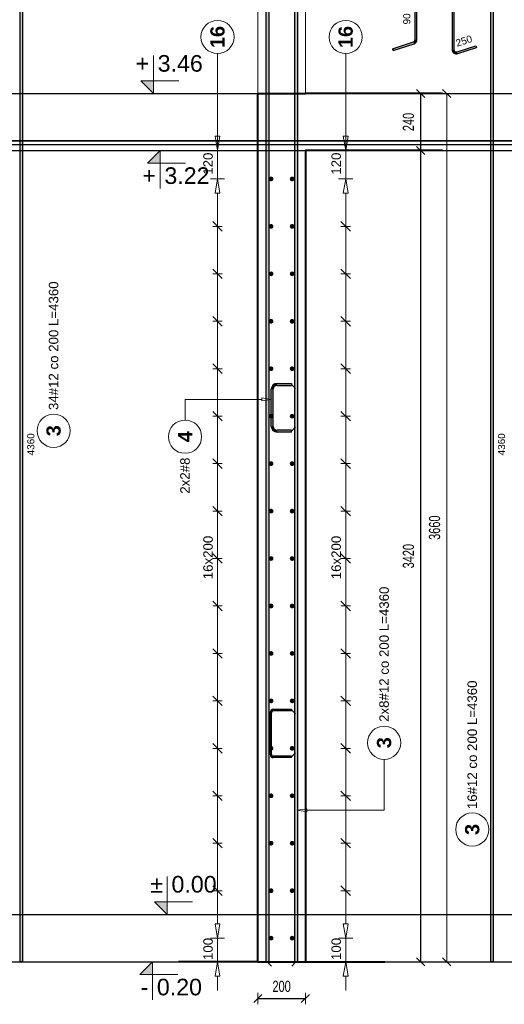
# Model space of a CAD drawing. Extents: x -1474 to 455485, y -101625 to 75879.
# Tile 22 of 31: x 322684 to 324727, y -91192 to -87042. Entities that reach past the tile are written whole.
import ezdxf
from ezdxf.enums import TextEntityAlignment as Align

# ---------------------------------------------------------------- set-up
doc = ezdxf.new("R2010")
doc.units = 0
doc.header["$LTSCALE"] = 10
doc.header["$MEASUREMENT"] = 0
doc.linetypes.add('HIDDEN', pattern=[0.375, 0.25, -0.125])
for name, color, linetype, lineweight in [('P-Linia1', 3, 'Continuous', 40), ('P-Przerywana', 13, 'HIDDEN', 9), ('P-Wymiar', 254, 'Continuous', 9)]:
    doc.layers.add(name, color=color, linetype=linetype, lineweight=lineweight)
for name, color, linetype in [('RCAD_kształt pręta', 7, 'Continuous'), ('RCAD_opis kształtu pręta', 7, 'Continuous'), ('RCAD_opis rozkładu', 7, 'Continuous'), ('RCAD_pręt wyrzucony', 130, 'Continuous'), ('RCAD_pręty punktowe', 7, 'Continuous'), ('RCAD_symbole graficzne', 7, 'Continuous')]:
    doc.layers.add(name, color=color, linetype=linetype)
doc.styles.add('ROMANS', font='arial.ttf', dxfattribs={"width": 0.7})
doc.styles.add('style1', font='arial.ttf')
doc.styles.add('style3', font='arialbd.ttf')
doc.dimstyles.new('A25', dxfattribs={"dimscale": 27, "dimtxt": 1.75, "dimasz": 0.05, "dimexe": 0, "dimexo": 0, "dimgap": 1, "dimtad": 1, "dimdec": 4, "dimrnd": 1, "dimdsep": 46, "dimtxsty": 'ROMANS', "dimblk": '[[[[[[[[', "dimcen": 2, "dimdle": 2, "dimse1": 1, "dimse2": 1, "dimclrd": 256, "dimclrt": 1, "dimadec": 0, "dimazin": 0, "dimtfac": 1, "dimtdec": 4, "dimtix": 1, "dimtmove": 2, "dimatfit": 3, "dimldrblk": '[[[[[[[[', "dimfxl": 0, "dimtvp": 0.6, "dimtolj": 1, "dimlwd": -1, "dimarcsym": 0})

# ---------------------------------------------------------------- blocks, each defined once
blk = doc.blocks.new('[[[[[[[[')
at = {"layer": 'P-Wymiar'}
for p, q in [((-12.7, -12.7), (12.7, 12.7)), ((0, 0), (-4.6, 0)), ((0, 18), (0, -18))]:
    blk.add_line(p, q, dxfattribs=at)
blk = doc.blocks.new('*D153')
at = {"layer": 'Defpoints', "color": 0, "transparency": 16777216}
for p in [(323776.5, -87352.9), (324484.1, -87352.9), (323774.7, -91012.9)]:
    blk.add_point(p, dxfattribs=at)
at = {"layer": 'P-Wymiar', "transparency": 16777216}
blk.add_line((324484.1, -91011.6), (324484.1, -87354.3), dxfattribs=at)
at = {"layer": 'P-Wymiar', "transparency": 16777216, "xscale": 1.35, "yscale": 1.35, "zscale": 1.35}
for p, rotation in [((324484.1, -87352.9), 90), ((324484.1, -91012.9), 270)]:
    blk.add_blockref('[[[[[[[[', p, dxfattribs=dict(at, rotation=rotation))
at = {"layer": 'P-Wymiar', "color": 1, "transparency": 16777216, "insert": (324433, -89182.9), "char_height": 47.25, "attachment_point": 5, "rotation": 90, "style": 'ROMANS'}
blk.add_mtext('\\A1;3660', dxfattribs=at)
blk = doc.blocks.new('*D154')
at = {"transparency": 16777216}
blk.add_line((323689.4, -91167.5), (323886.7, -91167.5), dxfattribs=at)
at = {"layer": 'Defpoints', "color": 0, "transparency": 16777216}
for p in [(323688.1, -90670.7), (323888.1, -90670.7), (323888.1, -91167.5)]:
    blk.add_point(p, dxfattribs=at)
at = {"transparency": 16777216, "xscale": 1.35, "yscale": 1.35, "zscale": 1.35, "rotation": 180}
blk.add_blockref('[[[[[[[[', (323688.1, -91167.5), dxfattribs=at)
at = {"transparency": 16777216, "xscale": 1.35, "yscale": 1.35, "zscale": 1.35}
blk.add_blockref('[[[[[[[[', (323888.1, -91167.5), dxfattribs=at)
at = {"color": 1, "transparency": 16777216, "insert": (323788.1, -91116.4), "char_height": 47.25, "attachment_point": 5, "style": 'ROMANS', "bg_fill": 3, "box_fill_scale": 1.25, "bg_fill_color": 256, "bg_fill_true_color": 13158600, "bg_fill_transparency": 0}
blk.add_mtext('\\A1;200', dxfattribs=at)
blk = doc.blocks.new('*D155')
at = {"transparency": 16777216}
blk.add_line((324374, -87354.3), (324374, -87591.6), dxfattribs=at)
at = {"layer": 'Defpoints', "color": 0, "transparency": 16777216}
for p in [(323216.1, -87352.9), (323216.1, -87592.9), (324374, -87592.9)]:
    blk.add_point(p, dxfattribs=at)
at = {"transparency": 16777216, "xscale": 1.35, "yscale": 1.35, "zscale": 1.35}
for p, rotation in [((324374, -87352.9), 90), ((324374, -87592.9), 270)]:
    blk.add_blockref('[[[[[[[[', p, dxfattribs=dict(at, rotation=rotation))
at = {"color": 1, "transparency": 16777216, "insert": (324322.9, -87472.9), "char_height": 47.25, "attachment_point": 5, "rotation": 90, "style": 'ROMANS', "bg_fill": 3, "box_fill_scale": 1.25, "bg_fill_color": 256, "bg_fill_true_color": 13158600, "bg_fill_transparency": 0}
blk.add_mtext('\\A1;240', dxfattribs=at)
blk = doc.blocks.new('*D156')
at = {"transparency": 16777216}
blk.add_line((324374, -87594.3), (324374, -91011.6), dxfattribs=at)
at = {"layer": 'Defpoints', "color": 0, "transparency": 16777216}
for p in [(323216.1, -87592.9), (324374, -91012.9), (324374, -91012.9)]:
    blk.add_point(p, dxfattribs=at)
at = {"transparency": 16777216, "xscale": 1.35, "yscale": 1.35, "zscale": 1.35}
for p, rotation in [((324374, -87592.9), 90), ((324374, -91012.9), 270)]:
    blk.add_blockref('[[[[[[[[', p, dxfattribs=dict(at, rotation=rotation))
at = {"color": 1, "transparency": 16777216, "insert": (324322.9, -89302.9), "char_height": 47.25, "attachment_point": 5, "rotation": 90, "style": 'ROMANS', "bg_fill": 3, "box_fill_scale": 1.25, "bg_fill_color": 256, "bg_fill_true_color": 13158600, "bg_fill_transparency": 0}
blk.add_mtext('\\A1;3420', dxfattribs=at)

msp = doc.modelspace()

# ---------------------------------------------------------------- hatches: boundary and pattern name
at = {"layer": 'RCAD_pręt wyrzucony'}
for points in [[(322683.9123, -86650.27354), (322695.9123, -86650.27354), (322695.9123, -91012.93326), (322683.9123, -91012.93326)], [(324668.1852, -86650.27354), (324680.1852, -86650.27354), (324680.1852, -91012.93326), (324668.1852, -91012.93326)], [(324358.75424, -87126.2226), (324350.75424, -87126.2226), (324350.75424, -86950.66354), (324358.75424, -86950.66354)], [(324506.72751, -86992.24457), (324514.72751, -86992.24457), (324514.72751, -87167.80363), (324506.72751, -87167.80363)], [(324258.50702, -87171.87266), (324256.03488, -87164.26421), (324343.84441, -87135.73316), (324346.31655, -87143.34161)], [(324530.28982, -87184.92265), (324527.81768, -87177.3142), (324606.97474, -87151.59451), (324609.44687, -87159.20296)]]:
    msp.add_hatch(color=4, dxfattribs=at).paths.add_polyline_path(points, flags=0)
h = msp.add_hatch(color=4, dxfattribs=at)
edge = h.paths.add_edge_path(flags=0)
edge.add_line((324346.31655, -87143.34161), (324343.84441, -87135.73316))
edge.add_arc((324340.75424, -87126.2226), 10, -72, 0)
edge.add_line((324350.75424, -87126.2226), (324358.75424, -87126.2226))
edge.add_arc((324340.75424, -87126.2226), 18, 288, 360, ccw=False)
h = msp.add_hatch(color=4, dxfattribs=at)
edge = h.paths.add_edge_path(flags=0)
edge.add_line((324506.72751, -87167.80363), (324514.72751, -87167.80363))
edge.add_arc((324524.72751, -87167.80363), 10, -180, -72)
edge.add_line((324527.81768, -87177.3142), (324530.28982, -87184.92265))
edge.add_arc((324524.72751, -87167.80363), 18, 540, 648, ccw=False)

# ---------------------------------------------------------------- linework, layer by layer
at = {"layer": 'Defpoints', "color": 21}
for p in [(228343.86818, -87352.93326), (228343.86818, -87592.93326), (289509.76279, -91012.93326)]:
    msp.add_xline(p, (1, 0), dxfattribs=at)
at = {"layer": 'Defpoints', "color": 211}
msp.add_xline((289509.76279, -90812.93326), (1, 0), dxfattribs=at)
at = {"layer": 'P-Linia1'}
msp.add_line((323688.05115, -91012.93326), (323688.05115, -87352.93326), dxfattribs=at)
for points in [[(323688.05115, -87352.93326), (323888.05115, -87352.93326)], [(324466.73275, -87352.93326), (323888.05115, -87352.93326)], [(323688.05115, -91012.93326), (323352.93026, -91012.93326)], [(323688.05115, -91012.93326), (323888.05115, -91012.93326)], [(323888.05115, -91012.93326), (324223.17203, -91012.93326)]]:
    msp.add_lwpolyline(points, dxfattribs=at)
at = {"layer": 'P-Przerywana'}
for points in [[(323688.05115, -87352.93326), (323688.05115, -86981.88999)], [(323888.05115, -87352.93326), (323888.05115, -86981.88999)]]:
    msp.add_lwpolyline(points, dxfattribs=at)
at = {"layer": 'RCAD_opis rozkładu', "color": 8, "lineweight": 0}
for p, q in [((323507.97302, -91072.93326), (323527.97302, -91072.93326)), ((323517.97302, -91132.93326), (323517.97302, -91072.93326)), ((324048.12927, -91072.93326), (324068.12927, -91072.93326)), ((324058.12927, -91132.93326), (324058.12927, -91072.93326))]:
    msp.add_line(p, q, dxfattribs=at)
for centre in [(323517.97302, -87114.70223), (324058.12927, -87114.70223)]:
    msp.add_circle(centre, 70, dxfattribs=at)
at = {"layer": 'RCAD_pręt wyrzucony', "color": 4}
for p, q in [((322683.9123, -86650.27354), (322683.9123, -91012.93326)), ((322695.9123, -86650.27354), (322695.9123, -91012.93326)), ((324668.1852, -86650.27354), (324668.1852, -91012.93326)), ((324680.1852, -86650.27354), (324680.1852, -91012.93326)), ((324350.75424, -87126.2226), (324350.75424, -86950.66354)), ((324358.75424, -87126.2226), (324358.75424, -86950.66354)), ((324506.72751, -86992.24457), (324506.72751, -87167.80363)), ((324514.72751, -86992.24457), (324514.72751, -87167.80363)), ((324256.03488, -87164.26421), (324343.84441, -87135.73316)), ((324258.50702, -87171.87266), (324346.31655, -87143.34161)), ((324527.81768, -87177.3142), (324606.97474, -87151.59451)), ((324606.97474, -87151.59451), (324609.44687, -87159.20296)), ((324256.03488, -87164.26421), (324258.50702, -87171.87266)), ((324530.28982, -87184.92265), (324609.44687, -87159.20296)), ((322695.9123, -91012.93326), (322683.9123, -91012.93326)), ((324680.1852, -91012.93326), (324668.1852, -91012.93326))]:
    msp.add_line(p, q, dxfattribs=at)
at = {"layer": 'RCAD_pręt wyrzucony', "color": 8, "lineweight": 0}
for centre in [(322827.01024, -88774.36834), (324591.8522, -90454.83406)]:
    msp.add_circle(centre, 70, dxfattribs=at)
at = {"layer": 'RCAD_pręt wyrzucony', "color": 4}
for centre, radius, start, end in [((324340.75424, -87126.2226), 10, 288, 360), ((324340.75424, -87126.2226), 18, 288, 0), ((324524.72751, -87167.80363), 18, 180, 288), ((324524.72751, -87167.80363), 10, 180, 288)]:
    msp.add_arc(centre, radius, start, end, dxfattribs=at)
at = {"layer": 'RCAD_symbole graficzne', "color": 1, "lineweight": 0}
for p, q in [((323354.43508, -87299.59993), (323194.43508, -87299.59993)), ((323351.00988, -91066.2666), (323191.00988, -91066.2666))]:
    msp.add_line(p, q, dxfattribs=at)

# ---------------------------------------------------------------- texts
at = {"layer": 'RCAD_opis rozkładu', "color": 1, "char_height": 60, "attachment_point": 5, "rotation": 90, "style": 'style3'}
for insert in [(323517.97302, -87114.70223), (324058.12927, -87114.70223)]:
    msp.add_mtext('16', dxfattribs=dict(at, insert=insert))
at = {"layer": 'RCAD_pręt wyrzucony', "color": 1, "attachment_point": 5}
for s, insert, char_height, rotation, style in [('90', (324315.75424, -87038.44307), 30, 90, 'style1'), ('250', (324556.58061, -87131.16738), 30, 18, 'style1'), ('3', (322827.01024, -88774.36834), 60, 90, 'style3'), ('4360', (322730.9123, -88831.6034), 30, 90, 'style1'), ('4360', (324715.1852, -88831.6034), 30, 90, 'style1'), ('3', (324591.8522, -90454.83406), 60, 90, 'style3')]:
    msp.add_mtext(s, dxfattribs=dict(at, insert=insert, char_height=char_height, rotation=rotation, style=style))
at = {"layer": 'RCAD_pręt wyrzucony', "color": 2, "char_height": 40, "attachment_point": 5, "rotation": 90, "style": 'style1'}
for s, insert in [('34#12 co 200 L=4360', (322827.01024, -88415.90995)), ('16#12 co 200 L=4360', (324591.8522, -90098.09464))]:
    msp.add_mtext(s, dxfattribs=dict(at, insert=insert))
at = {"layer": 'RCAD_symbole graficzne', "color": 2, "style": 'style1'}
msp.add_text('3.46 ', height=70, dxfattribs=at).set_placement((323265.54619, -87281.82215), align=Align.BOTTOM_LEFT)
msp.add_text('+', height=70, dxfattribs=at).set_placement((323229.99063, -87281.82215), align=Align.BOTTOM_RIGHT)
msp.add_text('0.20 ', height=70, dxfattribs=at).set_placement((323262.12099, -91084.04438), align=Align.TOP_LEFT)
msp.add_text('-', height=70, dxfattribs=at).set_placement((323226.56544, -91084.04438), align=Align.TOP_RIGHT)

# ---------------------------------------------------------------- dimensions: what is measured, and where the dimension line sits
at = {"layer": 'P-Wymiar'}
dim = msp.add_linear_dim(base=(324484.09101, -87352.93326), p1=(323774.6953, -91012.93326), p2=(323776.51437, -87352.93326), angle=90, dimstyle='A25', dxfattribs=at)
dim.commit()
dim.dimension.update_dxf_attribs({"geometry": '*D153', "text_midpoint": (324432.95032, -89182.93326)})

# ---------------------------------------------------------------- next in the draw order: dimensions: what is measured, and where the dimension line sits
dim = msp.add_linear_dim(base=(323888.05115, -91167.53332), p1=(323688.05115, -90670.73837), p2=(323888.05115, -90670.73837), dimstyle='A25', override={"dimfxl": 160, "dimfxlon": 1, "dimtfill": 1})
dim.commit()
dim.dimension.update_dxf_attribs({"geometry": '*D154', "text_midpoint": (323788.05115, -91116.40875)})

# ---------------------------------------------------------------- next in the draw order: linework, layer by layer
at = {"layer": 'P-Linia1'}
msp.add_lwpolyline([(324466.73275, -87592.93326), (323888.05115, -87592.93326), (323888.05115, -91012.93326)], dxfattribs=at)

# ---------------------------------------------------------------- next in the draw order: dimensions: what is measured, and where the dimension line sits
dim = msp.add_linear_dim(base=(324374.00455, -87592.93326), p1=(323216.12656, -87352.93326), p2=(323216.12656, -87592.93326), angle=90, dimstyle='A25', override={"dimfxl": 160, "dimfxlon": 1, "dimtfill": 1})
dim.commit()
dim.dimension.update_dxf_attribs({"geometry": '*D155', "text_midpoint": (324322.87998, -87472.93326)})

# ---------------------------------------------------------------- next in the draw order: hatches: boundary and pattern name
at = {"layer": 'RCAD_symbole graficzne'}
msp.add_hatch(color=1, dxfattribs=at).paths.add_polyline_path([(323194.43508, -87299.59993), (323247.76841, -87352.93326), (323247.76841, -87299.59993)], flags=0)

# ---------------------------------------------------------------- next in the draw order: linework, layer by layer
at = {"layer": 'Defpoints', "color": 21}
for p in [(239045.86747, -87352.60185), (327135.42357, -87352.60185), (232166.98954, -87352.60185), (320256.54564, -87352.60185), (290764.80071, -87352.60185), (378854.3568, -87352.60185), (283885.92278, -87352.60185), (371975.47888, -87352.60185), (245422.01358, -87352.60185), (333511.56968, -87352.60185), (238543.13566, -87352.60185), (326632.69176, -87352.60185), (297140.94682, -87352.60185), (385230.50292, -87352.60185), (290262.0689, -87352.60185), (378351.62499, -87352.60185), (276926.13987, -87352.60185), (365015.69597, -87352.60185), (270047.26195, -87352.60185), (358136.81805, -87352.60185), (328645.07311, -87352.60185), (416734.62921, -87352.60185), (321766.19519, -87352.60185), (409855.75128, -87352.60185), (283302.28599, -87352.60185), (371391.84209, -87352.60185), (276423.40806, -87352.60185), (364512.96416, -87352.60185), (335021.21922, -87352.60185), (423110.77532, -87352.60185), (328142.3413, -87352.60185), (416231.8974, -87352.60185), (316433.42428, -87352.93326), (221464.99026, -87352.93326), (309554.54635, -87352.93326), (280062.80142, -87352.93326), (368152.35752, -87352.93326), (273183.92349, -87352.93326), (361273.47959, -87352.93326), (234720.0143, -87352.93326), (322809.57039, -87352.93326), (227841.13637, -87352.93326), (315930.69247, -87352.93326), (286438.94753, -87352.93326), (374528.50363, -87352.93326), (279560.06961, -87352.93326), (367649.6257, -87352.93326), (266224.14059, -87352.93326), (354313.69668, -87352.93326), (259345.26266, -87352.93326), (347434.81876, -87352.93326), (317943.07382, -87352.93326), (406032.62992, -87352.93326), (311064.1959, -87352.93326), (399153.752, -87352.93326), (272600.2867, -87352.93326), (360689.8428, -87352.93326), (265721.40877, -87352.93326), (353810.96487, -87352.93326), (324319.21994, -87352.93326), (412408.77603, -87352.93326), (317440.34201, -87352.93326), (405529.89811, -87352.93326), (239045.86747, -87551.60185), (327135.42357, -87551.60185), (232166.98954, -87551.60185), (320256.54564, -87551.60185), (290764.80071, -87551.60185), (378854.3568, -87551.60185), (283885.92278, -87551.60185), (371975.47888, -87551.60185), (245422.01358, -87551.60185), (333511.56968, -87551.60185), (238543.13566, -87551.60185), (326632.69176, -87551.60185), (297140.94682, -87551.60185), (385230.50292, -87551.60185), (290262.0689, -87551.60185), (378351.62499, -87551.60185), (276926.13987, -87551.60185), (365015.69597, -87551.60185), (270047.26195, -87551.60185), (358136.81805, -87551.60185), (328645.07311, -87551.60185), (416734.62921, -87551.60185), (321766.19519, -87551.60185), (409855.75128, -87551.60185), (283302.28599, -87551.60185), (371391.84209, -87551.60185), (276423.40806, -87551.60185), (364512.96416, -87551.60185), (335021.21922, -87551.60185), (423110.77532, -87551.60185), (328142.3413, -87551.60185), (416231.8974, -87551.60185), (228343.86818, -87551.93326), (316433.42428, -87551.93326), (221464.99026, -87551.93326), (309554.54635, -87551.93326), (280062.80142, -87551.93326), (368152.35752, -87551.93326), (273183.92349, -87551.93326), (361273.47959, -87551.93326), (234720.0143, -87551.93326), (322809.57039, -87551.93326), (227841.13637, -87551.93326), (315930.69247, -87551.93326), (286438.94753, -87551.93326), (374528.50363, -87551.93326), (279560.06961, -87551.93326), (367649.6257, -87551.93326), (266224.14059, -87551.93326), (354313.69668, -87551.93326), (259345.26266, -87551.93326), (347434.81876, -87551.93326), (317943.07382, -87551.93326), (406032.62992, -87551.93326), (311064.1959, -87551.93326), (399153.752, -87551.93326), (272600.2867, -87551.93326), (360689.8428, -87551.93326), (265721.40877, -87551.93326), (353810.96487, -87551.93326), (324319.21994, -87551.93326), (412408.77603, -87551.93326), (317440.34201, -87551.93326), (405529.89811, -87551.93326)]:
    msp.add_xline(p, (1, 0), dxfattribs=at)
at = {"layer": 'RCAD_opis rozkładu', "color": 8, "lineweight": 0}
for p, q in [((323517.97302, -87472.93326), (323517.97302, -87532.93326)), ((324058.12927, -87472.93326), (324058.12927, -87532.93326)), ((323527.97302, -87532.93326), (323507.97302, -87532.93326)), ((324068.12927, -87532.93326), (324048.12927, -87532.93326))]:
    msp.add_line(p, q, dxfattribs=at)
at = {"layer": 'RCAD_symbole graficzne', "color": 1, "lineweight": 0}
for p, q in [((323247.76841, -87352.93326), (323247.76841, -87192.93326)), ((323194.43508, -87299.59993), (323247.76841, -87352.93326)), ((323327.76841, -87352.93326), (323167.76841, -87352.93326))]:
    msp.add_line(p, q, dxfattribs=at)

# ---------------------------------------------------------------- next in the draw order: dimensions: what is measured, and where the dimension line sits
dim = msp.add_linear_dim(base=(324374.00455, -91012.93326), p1=(323216.12656, -87592.93326), p2=(324374.00455, -91012.93326), angle=90, dimstyle='A25', override={"dimfxl": 160, "dimfxlon": 1, "dimtfill": 1})
dim.commit()
dim.dimension.update_dxf_attribs({"geometry": '*D156', "text_midpoint": (324322.86386, -89302.93326)})

# ---------------------------------------------------------------- next in the draw order: hatches: boundary and pattern name
at = {"layer": 'RCAD_kształt pręta'}
for points in [[(323721.62505, -86650.27354), (323733.62505, -86650.27354), (323733.62505, -91012.93326), (323721.62505, -91012.93326)], [(323842.47725, -86650.27354), (323854.47725, -86650.27354), (323854.47725, -91012.93326), (323842.47725, -91012.93326)], [(323752.63509, -88755.75508), (323744.63509, -88755.75508), (323744.63509, -88599.27809), (323752.63509, -88599.27809)], [(323768.63509, -88583.27809), (323768.63509, -88575.27809), (323829.63509, -88575.27809), (323829.63509, -88583.27809)], [(323829.63509, -88771.75508), (323829.63509, -88779.75508), (323768.63509, -88779.75508), (323768.63509, -88771.75508)], [(323745.63509, -90138.62241), (323739.63509, -90138.62241), (323739.63509, -89961.14543), (323745.63509, -89961.14543)], [(323753.13509, -89953.64543), (323753.13509, -89947.64543), (323829.63509, -89947.64543), (323829.63509, -89953.64543)], [(323829.63509, -90146.12241), (323829.63509, -90152.12241), (323753.13509, -90152.12241), (323753.13509, -90146.12241)]]:
    msp.add_hatch(color=4, dxfattribs=at).paths.add_polyline_path(points, flags=0)
h = msp.add_hatch(color=4, dxfattribs=at)
edge = h.paths.add_edge_path(flags=0)
edge.add_line((323768.63509, -88575.27809), (323768.63509, -88583.27809))
edge.add_arc((323768.63509, -88599.27809), 16, 90, 180)
edge.add_line((323752.63509, -88599.27809), (323744.63509, -88599.27809))
edge.add_arc((323768.63509, -88599.27809), 24, 450, 540, ccw=False)
h = msp.add_hatch(color=4, dxfattribs=at)
edge = h.paths.add_edge_path(flags=0)
edge.add_line((323744.63509, -88755.75508), (323752.63509, -88755.75508))
edge.add_arc((323768.63509, -88755.75508), 16, -180, -90)
edge.add_line((323768.63509, -88771.75508), (323768.63509, -88779.75508))
edge.add_arc((323768.63509, -88755.75508), 24, 540, 630, ccw=False)
h = msp.add_hatch(color=4, dxfattribs=at)
edge = h.paths.add_edge_path(flags=0)
edge.add_line((323753.13509, -89947.64543), (323753.13509, -89953.64543))
edge.add_arc((323753.13509, -89961.14543), 7.5, 90, 180)
edge.add_line((323745.63509, -89961.14543), (323739.63509, -89961.14543))
edge.add_arc((323753.13509, -89961.14543), 13.5, 450, 540, ccw=False)
h = msp.add_hatch(color=4, dxfattribs=at)
edge = h.paths.add_edge_path(flags=0)
edge.add_line((323739.63509, -90138.62241), (323745.63509, -90138.62241))
edge.add_arc((323753.13509, -90138.62241), 7.5, -180, -90)
edge.add_line((323753.13509, -90146.12241), (323753.13509, -90152.12241))
edge.add_arc((323753.13509, -90138.62241), 13.5, 540, 630, ccw=False)
at = {"layer": 'RCAD_pręty punktowe'}
h = msp.add_hatch(color=1, dxfattribs=at)
edge = h.paths.add_edge_path(flags=0)
edge.add_arc((323743.68318, -87712.93326), 10, 0, 360)
h = msp.add_hatch(color=1, dxfattribs=at)
edge = h.paths.add_edge_path(flags=0)
edge.add_arc((323832.41912, -87712.93326), 10, 0, 360)
h = msp.add_hatch(color=1, dxfattribs=at)
edge = h.paths.add_edge_path(flags=0)
edge.add_arc((323743.68318, -87912.93326), 10, 0, 360)
h = msp.add_hatch(color=1, dxfattribs=at)
edge = h.paths.add_edge_path(flags=0)
edge.add_arc((323832.41912, -87912.93326), 10, 0, 360)
h = msp.add_hatch(color=1, dxfattribs=at)
edge = h.paths.add_edge_path(flags=0)
edge.add_arc((323743.68318, -88112.93326), 10, 0, 360)
h = msp.add_hatch(color=1, dxfattribs=at)
edge = h.paths.add_edge_path(flags=0)
edge.add_arc((323832.41912, -88112.93326), 10, 0, 360)
h = msp.add_hatch(color=1, dxfattribs=at)
edge = h.paths.add_edge_path(flags=0)
edge.add_arc((323743.68318, -88312.93326), 10, 0, 360)
h = msp.add_hatch(color=1, dxfattribs=at)
edge = h.paths.add_edge_path(flags=0)
edge.add_arc((323832.41912, -88312.93326), 10, 0, 360)
h = msp.add_hatch(color=1, dxfattribs=at)
edge = h.paths.add_edge_path(flags=0)
edge.add_arc((323743.68318, -88512.93326), 10, 0, 360)
h = msp.add_hatch(color=1, dxfattribs=at)
edge = h.paths.add_edge_path(flags=0)
edge.add_arc((323832.41912, -88512.93326), 10, 0, 360)
h = msp.add_hatch(color=1, dxfattribs=at)
edge = h.paths.add_edge_path(flags=0)
edge.add_arc((323743.68318, -88712.93326), 10, 0, 360)
h = msp.add_hatch(color=1, dxfattribs=at)
edge = h.paths.add_edge_path(flags=0)
edge.add_arc((323832.41912, -88712.93326), 10, 0, 360)
h = msp.add_hatch(color=1, dxfattribs=at)
edge = h.paths.add_edge_path(flags=0)
edge.add_arc((323743.68318, -88912.93326), 10, 0, 360)
h = msp.add_hatch(color=1, dxfattribs=at)
edge = h.paths.add_edge_path(flags=0)
edge.add_arc((323832.41912, -88912.93326), 10, 0, 360)
h = msp.add_hatch(color=1, dxfattribs=at)
edge = h.paths.add_edge_path(flags=0)
edge.add_arc((323743.68318, -89112.93326), 10, 0, 360)
h = msp.add_hatch(color=1, dxfattribs=at)
edge = h.paths.add_edge_path(flags=0)
edge.add_arc((323832.41912, -89112.93326), 10, 0, 360)
h = msp.add_hatch(color=1, dxfattribs=at)
edge = h.paths.add_edge_path(flags=0)
edge.add_arc((323743.68318, -89312.93326), 10, 0, 360)
h = msp.add_hatch(color=1, dxfattribs=at)
edge = h.paths.add_edge_path(flags=0)
edge.add_arc((323832.41912, -89312.93326), 10, 0, 360)
h = msp.add_hatch(color=1, dxfattribs=at)
edge = h.paths.add_edge_path(flags=0)
edge.add_arc((323743.68318, -89512.93326), 10, 0, 360)
h = msp.add_hatch(color=1, dxfattribs=at)
edge = h.paths.add_edge_path(flags=0)
edge.add_arc((323832.41912, -89512.93326), 10, 0, 360)
h = msp.add_hatch(color=1, dxfattribs=at)
edge = h.paths.add_edge_path(flags=0)
edge.add_arc((323743.68318, -89712.93326), 10, 0, 360)
h = msp.add_hatch(color=1, dxfattribs=at)
edge = h.paths.add_edge_path(flags=0)
edge.add_arc((323832.41912, -89712.93326), 10, 0, 360)
h = msp.add_hatch(color=1, dxfattribs=at)
edge = h.paths.add_edge_path(flags=0)
edge.add_arc((323743.68318, -89912.93326), 10, 0, 360)
h = msp.add_hatch(color=1, dxfattribs=at)
edge = h.paths.add_edge_path(flags=0)
edge.add_arc((323832.41912, -89912.93326), 10, 0, 360)
h = msp.add_hatch(color=1, dxfattribs=at)
edge = h.paths.add_edge_path(flags=0)
edge.add_arc((323743.68318, -90112.93326), 10, 0, 360)
h = msp.add_hatch(color=1, dxfattribs=at)
edge = h.paths.add_edge_path(flags=0)
edge.add_arc((323832.41912, -90112.93326), 10, 0, 360)
h = msp.add_hatch(color=1, dxfattribs=at)
edge = h.paths.add_edge_path(flags=0)
edge.add_arc((323743.68318, -90312.93326), 10, 0, 360)
h = msp.add_hatch(color=1, dxfattribs=at)
edge = h.paths.add_edge_path(flags=0)
edge.add_arc((323832.41912, -90312.93326), 10, 0, 360)
h = msp.add_hatch(color=1, dxfattribs=at)
edge = h.paths.add_edge_path(flags=0)
edge.add_arc((323743.68318, -90512.93326), 10, 0, 360)
h = msp.add_hatch(color=1, dxfattribs=at)
edge = h.paths.add_edge_path(flags=0)
edge.add_arc((323832.41912, -90512.93326), 10, 0, 360)
h = msp.add_hatch(color=1, dxfattribs=at)
edge = h.paths.add_edge_path(flags=0)
edge.add_arc((323743.68318, -90712.93326), 10, 0, 360)
h = msp.add_hatch(color=1, dxfattribs=at)
edge = h.paths.add_edge_path(flags=0)
edge.add_arc((323832.41912, -90712.93326), 10, 0, 360)
h = msp.add_hatch(color=1, dxfattribs=at)
edge = h.paths.add_edge_path(flags=0)
edge.add_arc((323743.68318, -90912.93326), 10, 0, 360)
h = msp.add_hatch(color=1, dxfattribs=at)
edge = h.paths.add_edge_path(flags=0)
edge.add_arc((323832.41912, -90912.93326), 10, 0, 360)
at = {"layer": 'RCAD_symbole graficzne'}
for points in [[(323222.77511, -87646.2666), (323276.10844, -87592.93326), (323276.10844, -87646.2666)], [(323252.74567, -90759.59993), (323306.079, -90812.93326), (323306.079, -90759.59993)], [(323191.00988, -91066.2666), (323244.34321, -91012.93326), (323244.34321, -91066.2666)]]:
    msp.add_hatch(color=1, dxfattribs=at).paths.add_polyline_path(points, flags=0)

# ---------------------------------------------------------------- next in the draw order: linework, layer by layer
at = {"layer": 'Defpoints', "color": 21}
for p in [(239045.86747, -87567.60185), (327135.42357, -87567.60185), (232166.98954, -87567.60185), (320256.54564, -87567.60185), (290764.80071, -87567.60185), (378854.3568, -87567.60185), (283885.92278, -87567.60185), (371975.47888, -87567.60185), (245422.01358, -87567.60185), (333511.56968, -87567.60185), (238543.13566, -87567.60185), (326632.69176, -87567.60185), (297140.94682, -87567.60185), (385230.50292, -87567.60185), (290262.0689, -87567.60185), (378351.62499, -87567.60185), (276926.13987, -87567.60185), (365015.69597, -87567.60185), (270047.26195, -87567.60185), (358136.81805, -87567.60185), (328645.07311, -87567.60185), (416734.62921, -87567.60185), (321766.19519, -87567.60185), (409855.75128, -87567.60185), (283302.28599, -87567.60185), (371391.84209, -87567.60185), (276423.40806, -87567.60185), (364512.96416, -87567.60185), (335021.21922, -87567.60185), (423110.77532, -87567.60185), (328142.3413, -87567.60185), (416231.8974, -87567.60185), (228343.86818, -87567.93326), (316433.42428, -87567.93326), (221464.99026, -87567.93326), (309554.54635, -87567.93326), (280062.80142, -87567.93326), (368152.35752, -87567.93326), (273183.92349, -87567.93326), (361273.47959, -87567.93326), (234720.0143, -87567.93326), (322809.57039, -87567.93326), (227841.13637, -87567.93326), (315930.69247, -87567.93326), (286438.94753, -87567.93326), (374528.50363, -87567.93326), (279560.06961, -87567.93326), (367649.6257, -87567.93326), (266224.14059, -87567.93326), (354313.69668, -87567.93326), (259345.26266, -87567.93326), (347434.81876, -87567.93326), (317943.07382, -87567.93326), (406032.62992, -87567.93326), (311064.1959, -87567.93326), (399153.752, -87567.93326), (272600.2867, -87567.93326), (360689.8428, -87567.93326), (265721.40877, -87567.93326), (353810.96487, -87567.93326), (324319.21994, -87567.93326), (412408.77603, -87567.93326), (317440.34201, -87567.93326), (405529.89811, -87567.93326), (239045.86747, -87592.60185), (327135.42357, -87592.60185), (232166.98954, -87592.60185), (320256.54564, -87592.60185), (290764.80071, -87592.60185), (378854.3568, -87592.60185), (283885.92278, -87592.60185), (371975.47888, -87592.60185), (245422.01358, -87592.60185), (333511.56968, -87592.60185), (238543.13566, -87592.60185), (326632.69176, -87592.60185), (297140.94682, -87592.60185), (385230.50292, -87592.60185), (290262.0689, -87592.60185), (378351.62499, -87592.60185), (276926.13987, -87592.60185), (365015.69597, -87592.60185), (270047.26195, -87592.60185), (358136.81805, -87592.60185), (328645.07311, -87592.60185), (416734.62921, -87592.60185), (321766.19519, -87592.60185), (409855.75128, -87592.60185), (283302.28599, -87592.60185), (371391.84209, -87592.60185), (276423.40806, -87592.60185), (364512.96416, -87592.60185), (335021.21922, -87592.60185), (423110.77532, -87592.60185), (328142.3413, -87592.60185), (416231.8974, -87592.60185), (316433.42428, -87592.93326), (221464.99026, -87592.93326), (309554.54635, -87592.93326), (280062.80142, -87592.93326), (368152.35752, -87592.93326), (273183.92349, -87592.93326), (361273.47959, -87592.93326), (234720.0143, -87592.93326), (322809.57039, -87592.93326), (227841.13637, -87592.93326), (315930.69247, -87592.93326), (286438.94753, -87592.93326), (374528.50363, -87592.93326), (279560.06961, -87592.93326), (367649.6257, -87592.93326), (266224.14059, -87592.93326), (354313.69668, -87592.93326), (259345.26266, -87592.93326), (347434.81876, -87592.93326), (317943.07382, -87592.93326), (406032.62992, -87592.93326), (311064.1959, -87592.93326), (399153.752, -87592.93326), (272600.2867, -87592.93326), (360689.8428, -87592.93326), (265721.40877, -87592.93326), (353810.96487, -87592.93326), (324319.21994, -87592.93326), (412408.77603, -87592.93326), (317440.34201, -87592.93326), (405529.89811, -87592.93326), (377599.31889, -91012.93326), (341228.69603, -91012.93326), (429318.25213, -91012.93326)]:
    msp.add_xline(p, (1, 0), dxfattribs=at)
at = {"layer": 'Defpoints', "color": 211}
for p in [(377599.31889, -90812.93326), (341228.69603, -90812.93326), (429318.25213, -90812.93326)]:
    msp.add_xline(p, (1, 0), dxfattribs=at)
at = {"layer": 'RCAD_kształt pręta', "color": 4}
for p, q in [((323721.62505, -86650.27354), (323721.62505, -91012.93326)), ((323733.62505, -86650.27354), (323733.62505, -91012.93326)), ((323842.47725, -86650.27354), (323842.47725, -91012.93326)), ((323854.47725, -86650.27354), (323854.47725, -91012.93326)), ((323744.63509, -88755.75508), (323744.63509, -88599.27809)), ((323752.63509, -88755.75508), (323752.63509, -88599.27809)), ((323768.63509, -88575.27809), (323829.63509, -88575.27809)), ((323768.63509, -88583.27809), (323829.63509, -88583.27809)), ((323829.63509, -88575.27809), (323829.63509, -88583.27809)), ((323829.63509, -88771.75508), (323768.63509, -88771.75508)), ((323829.63509, -88779.75508), (323768.63509, -88779.75508)), ((323829.63509, -88779.75508), (323829.63509, -88771.75508)), ((323739.63509, -90138.62241), (323739.63509, -89961.14543)), ((323745.63509, -90138.62241), (323745.63509, -89961.14543)), ((323753.13509, -89947.64543), (323829.63509, -89947.64543)), ((323753.13509, -89953.64543), (323829.63509, -89953.64543)), ((323829.63509, -89947.64543), (323829.63509, -89953.64543)), ((323829.63509, -90146.12241), (323753.13509, -90146.12241)), ((323829.63509, -90152.12241), (323753.13509, -90152.12241)), ((323829.63509, -90152.12241), (323829.63509, -90146.12241)), ((323733.62505, -91012.93326), (323721.62505, -91012.93326)), ((323854.47725, -91012.93326), (323842.47725, -91012.93326))]:
    msp.add_line(p, q, dxfattribs=at)
at = {"layer": 'RCAD_kształt pręta', "color": 2, "lineweight": 5}
for p, q in [((323829.63509, -88579.27809), (323847.13509, -88596.77809)), ((323829.63509, -88775.75508), (323847.13509, -88758.25508)), ((323829.63509, -89950.64543), (323847.13509, -89968.14543)), ((323829.63509, -90149.12241), (323847.13509, -90131.62241)), ((323727.62505, -91012.93326), (323745.12505, -91030.43326)), ((323848.47725, -91012.93326), (323830.97725, -91030.43326))]:
    msp.add_line(p, q, dxfattribs=at)
at = {"layer": 'RCAD_kształt pręta', "color": 4}
for centre, radius, start, end in [((323768.63509, -88599.27809), 24, 90, 180), ((323768.63509, -88599.27809), 16, 90, 180), ((323768.63509, -88755.75508), 24, 180, 270), ((323768.63509, -88755.75508), 16, 180, 270), ((323753.13509, -89961.14543), 13.5, 90, 180), ((323753.13509, -89961.14543), 7.5, 90, 180), ((323753.13509, -90138.62241), 13.5, 180, 270), ((323753.13509, -90138.62241), 7.5, 180, 270)]:
    msp.add_arc(centre, radius, start, end, dxfattribs=at)
at = {"layer": 'RCAD_opis kształtu pręta', "color": 8, "lineweight": 0}
for p, q in [((323380.99559, -88642.18187), (323704.63509, -88642.18187)), ((323380.99559, -88642.18187), (323380.99559, -88729.4199)), ((323704.63509, -88635.5152), (323744.63509, -88642.18187)), ((323704.63509, -88635.5152), (323704.63509, -88648.84854)), ((323744.63509, -88642.18187), (323704.63509, -88648.84854)), ((324220.31262, -90374.04944), (324220.31262, -90159.30508)), ((323854.47725, -90374.04944), (323894.47725, -90367.38278)), ((323894.47725, -90380.71611), (323854.47725, -90374.04944)), ((323894.47725, -90380.71611), (323894.47725, -90367.38278)), ((324220.31262, -90374.04944), (323894.47725, -90374.04944))]:
    msp.add_line(p, q, dxfattribs=at)
for centre in [(323380.99559, -88799.4199), (324220.31262, -90089.30508)]:
    msp.add_circle(centre, 70, dxfattribs=at)
at = {"layer": 'RCAD_opis rozkładu', "color": 8, "lineweight": 0}
for p, q in [((323517.97302, -87184.70223), (323517.97302, -87592.93326)), ((324058.12927, -87184.70223), (324058.12927, -87592.93326)), ((323517.97302, -87592.93326), (323507.97302, -87532.93326)), ((323527.97302, -87532.93326), (323517.97302, -87592.93326)), ((324058.12927, -87592.93326), (324048.12927, -87532.93326)), ((324068.12927, -87532.93326), (324058.12927, -87592.93326)), ((323547.97302, -87592.93326), (323487.97302, -87592.93326)), ((323517.97302, -87712.93326), (323517.97302, -87592.93326)), ((324088.12927, -87592.93326), (324028.12927, -87592.93326)), ((324058.12927, -87712.93326), (324058.12927, -87592.93326)), ((323487.97302, -87712.93326), (323547.97302, -87712.93326)), ((323507.97302, -87772.93326), (323517.97302, -87712.93326)), ((323517.97302, -87712.93326), (323527.97302, -87772.93326)), ((324088.12927, -87712.93326), (324028.12927, -87712.93326)), ((324048.12927, -87772.93326), (324058.12927, -87712.93326)), ((324058.12927, -87712.93326), (324068.12927, -87772.93326)), ((323507.97302, -87772.93326), (323527.97302, -87772.93326)), ((323517.97302, -87912.93326), (323517.97302, -87772.93326)), ((324048.12927, -87772.93326), (324068.12927, -87772.93326)), ((324058.12927, -87912.93326), (324058.12927, -87772.93326)), ((323537.97302, -87932.93326), (323497.97302, -87892.93326)), ((324078.12927, -87932.93326), (324038.12927, -87892.93326)), ((323497.97302, -87912.93326), (323537.97302, -87912.93326)), ((323517.97302, -88112.93326), (323517.97302, -87912.93326)), ((324078.12927, -87912.93326), (324038.12927, -87912.93326)), ((324058.12927, -88112.93326), (324058.12927, -87912.93326)), ((323537.97302, -88132.93326), (323497.97302, -88092.93326)), ((324078.12927, -88132.93326), (324038.12927, -88092.93326)), ((323497.97302, -88112.93326), (323537.97302, -88112.93326)), ((323517.97302, -88312.93326), (323517.97302, -88112.93326)), ((324078.12927, -88112.93326), (324038.12927, -88112.93326)), ((324058.12927, -88312.93326), (324058.12927, -88112.93326)), ((323537.97302, -88332.93326), (323497.97302, -88292.93326)), ((323497.97302, -88312.93326), (323537.97302, -88312.93326)), ((323517.97302, -88512.93326), (323517.97302, -88312.93326)), ((324078.12927, -88332.93326), (324038.12927, -88292.93326)), ((324078.12927, -88312.93326), (324038.12927, -88312.93326)), ((324058.12927, -88512.93326), (324058.12927, -88312.93326)), ((323537.97302, -88532.93326), (323497.97302, -88492.93326)), ((323497.97302, -88512.93326), (323537.97302, -88512.93326)), ((323517.97302, -88712.93326), (323517.97302, -88512.93326)), ((324078.12927, -88532.93326), (324038.12927, -88492.93326)), ((324078.12927, -88512.93326), (324038.12927, -88512.93326)), ((324058.12927, -88712.93326), (324058.12927, -88512.93326)), ((323537.97302, -88732.93326), (323497.97302, -88692.93326)), ((323497.97302, -88712.93326), (323537.97302, -88712.93326)), ((323517.97302, -88912.93326), (323517.97302, -88712.93326)), ((324078.12927, -88732.93326), (324038.12927, -88692.93326)), ((324078.12927, -88712.93326), (324038.12927, -88712.93326)), ((324058.12927, -88912.93326), (324058.12927, -88712.93326)), ((323537.97302, -88932.93326), (323497.97302, -88892.93326)), ((324078.12927, -88932.93326), (324038.12927, -88892.93326)), ((323497.97302, -88912.93326), (323537.97302, -88912.93326)), ((323517.97302, -89112.93326), (323517.97302, -88912.93326)), ((324078.12927, -88912.93326), (324038.12927, -88912.93326)), ((324058.12927, -89112.93326), (324058.12927, -88912.93326)), ((323537.97302, -89132.93326), (323497.97302, -89092.93326)), ((324078.12927, -89132.93326), (324038.12927, -89092.93326)), ((323497.97302, -89112.93326), (323537.97302, -89112.93326)), ((323517.97302, -89312.93326), (323517.97302, -89112.93326)), ((324078.12927, -89112.93326), (324038.12927, -89112.93326)), ((324058.12927, -89312.93326), (324058.12927, -89112.93326)), ((323537.97302, -89332.93326), (323497.97302, -89292.93326)), ((324078.12927, -89332.93326), (324038.12927, -89292.93326)), ((323497.97302, -89312.93326), (323537.97302, -89312.93326)), ((323517.97302, -89412.93326), (323517.97302, -89312.93326)), ((324078.12927, -89312.93326), (324038.12927, -89312.93326)), ((324058.12927, -89412.93326), (324058.12927, -89312.93326)), ((323517.97302, -89412.93326), (323517.97302, -89512.93326)), ((324058.12927, -89412.93326), (324058.12927, -89512.93326)), ((323497.97302, -89492.93326), (323537.97302, -89532.93326)), ((323497.97302, -89512.93326), (323537.97302, -89512.93326)), ((323517.97302, -89512.93326), (323517.97302, -89712.93326)), ((324038.12927, -89492.93326), (324078.12927, -89532.93326)), ((324078.12927, -89512.93326), (324038.12927, -89512.93326)), ((324058.12927, -89512.93326), (324058.12927, -89712.93326)), ((323497.97302, -89692.93326), (323537.97302, -89732.93326)), ((323497.97302, -89712.93326), (323537.97302, -89712.93326)), ((323517.97302, -89712.93326), (323517.97302, -89912.93326)), ((324038.12927, -89692.93326), (324078.12927, -89732.93326)), ((324078.12927, -89712.93326), (324038.12927, -89712.93326)), ((324058.12927, -89712.93326), (324058.12927, -89912.93326)), ((323497.97302, -89892.93326), (323537.97302, -89932.93326)), ((323497.97302, -89912.93326), (323537.97302, -89912.93326)), ((323517.97302, -89912.93326), (323517.97302, -90112.93326)), ((324038.12927, -89892.93326), (324078.12927, -89932.93326)), ((324078.12927, -89912.93326), (324038.12927, -89912.93326)), ((324058.12927, -89912.93326), (324058.12927, -90112.93326)), ((323497.97302, -90092.93326), (323537.97302, -90132.93326)), ((324038.12927, -90092.93326), (324078.12927, -90132.93326)), ((323497.97302, -90112.93326), (323537.97302, -90112.93326)), ((323517.97302, -90112.93326), (323517.97302, -90312.93326)), ((324078.12927, -90112.93326), (324038.12927, -90112.93326)), ((324058.12927, -90112.93326), (324058.12927, -90312.93326)), ((323497.97302, -90292.93326), (323537.97302, -90332.93326)), ((324038.12927, -90292.93326), (324078.12927, -90332.93326)), ((323497.97302, -90312.93326), (323537.97302, -90312.93326)), ((323517.97302, -90312.93326), (323517.97302, -90512.93326)), ((324078.12927, -90312.93326), (324038.12927, -90312.93326)), ((324058.12927, -90312.93326), (324058.12927, -90512.93326)), ((323497.97302, -90492.93326), (323537.97302, -90532.93326)), ((323497.97302, -90512.93326), (323537.97302, -90512.93326)), ((323517.97302, -90512.93326), (323517.97302, -90712.93326)), ((324038.12927, -90492.93326), (324078.12927, -90532.93326)), ((324078.12927, -90512.93326), (324038.12927, -90512.93326)), ((324058.12927, -90512.93326), (324058.12927, -90712.93326)), ((323497.97302, -90692.93326), (323537.97302, -90732.93326)), ((323497.97302, -90712.93326), (323537.97302, -90712.93326)), ((323517.97302, -90712.93326), (323517.97302, -90852.93326)), ((324038.12927, -90692.93326), (324078.12927, -90732.93326)), ((324078.12927, -90712.93326), (324038.12927, -90712.93326)), ((324058.12927, -90712.93326), (324058.12927, -90852.93326)), ((323517.97302, -90912.93326), (323507.97302, -90852.93326)), ((323527.97302, -90852.93326), (323507.97302, -90852.93326)), ((323527.97302, -90852.93326), (323517.97302, -90912.93326)), ((324058.12927, -90912.93326), (324048.12927, -90852.93326)), ((324068.12927, -90852.93326), (324048.12927, -90852.93326)), ((324068.12927, -90852.93326), (324058.12927, -90912.93326)), ((323487.97302, -90912.93326), (323547.97302, -90912.93326)), ((323517.97302, -90912.93326), (323517.97302, -91012.93326)), ((324088.12927, -90912.93326), (324028.12927, -90912.93326)), ((324058.12927, -90912.93326), (324058.12927, -91012.93326)), ((323547.97302, -91012.93326), (323487.97302, -91012.93326)), ((323507.97302, -91072.93326), (323517.97302, -91012.93326)), ((323517.97302, -91012.93326), (323527.97302, -91072.93326)), ((324088.12927, -91012.93326), (324028.12927, -91012.93326)), ((324048.12927, -91072.93326), (324058.12927, -91012.93326)), ((324058.12927, -91012.93326), (324068.12927, -91072.93326))]:
    msp.add_line(p, q, dxfattribs=at)
at = {"layer": 'RCAD_symbole graficzne', "color": 1, "lineweight": 0}
for p, q in [((323356.10844, -87592.93326), (323196.10844, -87592.93326)), ((323222.77511, -87646.2666), (323276.10844, -87592.93326)), ((323276.10844, -87592.93326), (323276.10844, -87752.93326)), ((323382.77511, -87646.2666), (323222.77511, -87646.2666)), ((323306.079, -90812.93326), (323306.079, -90652.93326)), ((323412.74567, -90759.59993), (323252.74567, -90759.59993)), ((323252.74567, -90759.59993), (323306.079, -90812.93326)), ((323386.079, -90812.93326), (323226.079, -90812.93326)), ((323324.34321, -91012.93326), (323164.34321, -91012.93326)), ((323191.00988, -91066.2666), (323244.34321, -91012.93326)), ((323244.34321, -91012.93326), (323244.34321, -91172.93326))]:
    msp.add_line(p, q, dxfattribs=at)

# ---------------------------------------------------------------- next in the draw order: texts
at = {"layer": 'RCAD_opis kształtu pręta', "color": 1, "attachment_point": 5, "rotation": 90}
for s, insert, char_height, style in [('4', (323380.99559, -88799.4199), 60, 'style3'), ('2x2#8  ', (323380.99559, -88963.49903), 40, 'style1'), ('2x8#12 co 200 L=4360', (324220.31262, -89716.37192), 40, 'style1'), ('3', (324220.31262, -90089.30508), 60, 'style3')]:
    msp.add_mtext(s, dxfattribs=dict(at, insert=insert, char_height=char_height, style=style))
at = {"layer": 'RCAD_opis rozkładu', "color": 2, "char_height": 40, "attachment_point": 7, "rotation": 90, "style": 'style1'}
for s, insert in [('120', (323498.39594, -87695.17065)), ('120', (324038.55219, -87695.17065)), ('16x200', (323498.39594, -89400.21839)), ('16x200', (324038.55219, -89400.21839)), ('100', (323498.39594, -91005.17065)), ('100', (324038.55219, -91005.17065))]:
    msp.add_mtext(s, dxfattribs=dict(at, insert=insert))
at = {"layer": 'RCAD_symbole graficzne', "color": 2, "style": 'style1'}
msp.add_text('+', height=70, dxfattribs=at).set_placement((323258.33066, -87664.04438), align=Align.TOP_RIGHT)
msp.add_text('3.22 ', height=70, dxfattribs=at).set_placement((323293.88622, -87664.04438), align=Align.TOP_LEFT)
msp.add_text('±', height=70, dxfattribs=at).set_placement((323288.30122, -90741.82215), align=Align.BOTTOM_RIGHT)
msp.add_text('0.00 ', height=70, dxfattribs=at).set_placement((323323.85678, -90741.82215), align=Align.BOTTOM_LEFT)

doc.saveas('drawing.dxf')
